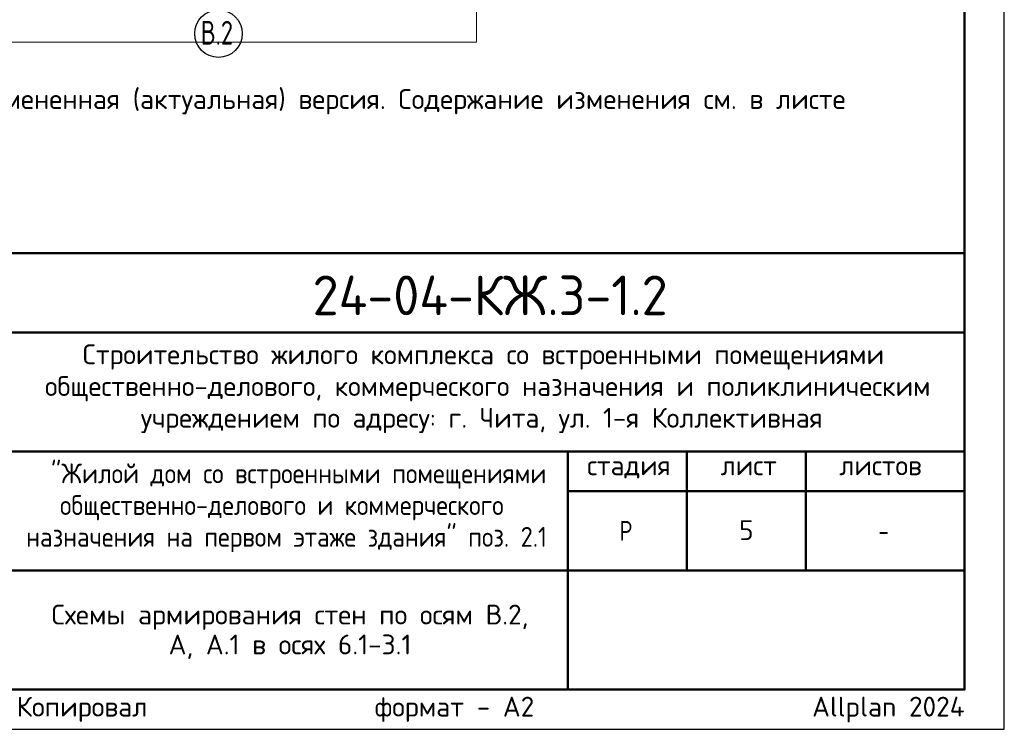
# Model space of a CAD drawing. Header units: millimetres. Extents: x 0 to 59400, y 0 to 42000.
# Tile 25 of 37: x 46994 to 59400, y 0 to 8943. Entities that reach past the tile are written whole.
import ezdxf

# ---------------------------------------------------------------- set-up
doc = ezdxf.new("R2010")
doc.units = ezdxf.units.MM
doc.linetypes.add('______5', pattern=[1100, 800, -100, 100, -100])
doc.layers.add('Standard', color=7, linetype='Continuous', lineweight=25)
doc.layers.add('Надписи', color=7, linetype='Continuous', lineweight=25)
doc.layers.add('Оси', color=7, linetype='______5')
doc.styles.add('ISOCPEUR', font='txt')

msp = doc.modelspace()

# ---------------------------------------------------------------- linework, layer by layer
at = {"layer": 'Standard', "color": 7, "linetype": 'Continuous', "lineweight": 50, "transparency": 33554687}
for p, q in [((40400, 6000), (58900, 6000)), ((46900, 5000), (58900, 5000)), ((46900, 3500), (58900, 3500)), ((53900, 2000), (53900, 3500)), ((55400, 2000), (55400, 3500)), ((56900, 2000), (56900, 3500)), ((53900, 3000), (58900, 3000)), ((46900, 2000), (58900, 2000)), ((53900, 500), (53900, 2000)), ((53900, 500), (53900, 2000))]:
    msp.add_line(p, q, dxfattribs=at)
at = {"layer": 'Standard', "color": 7, "linetype": 'Continuous', "lineweight": 25, "transparency": 33554687}
for p, q in [((58900, 500), (58900, 6000)), ((40400, 500), (58900, 500)), ((40400, 500), (58900, 500)), ((40400, 500), (58900, 500))]:
    msp.add_line(p, q, dxfattribs=at)
msp.add_lwpolyline([(0, 0), (59400, 0), (59400, 42000), (0, 42000), (0, 0)], close=True, dxfattribs=at)
at = {"layer": 'Standard', "color": 7, "linetype": 'Continuous', "lineweight": 50, "transparency": 33554687}
msp.add_lwpolyline([(2000, 41500), (58900, 41500), (58900, 500), (2000, 500), (2000, 41500)], close=True, dxfattribs=at)
at = {"layer": 'Standard', "color": 7, "linetype": 'Continuous', "lineweight": 13, "transparency": 33554687}
for points in [[(58900, 41500), (2000, 41500), (2000, 500), (58900, 500), (58900, 41500)], [(41649, 6000), (58900, 6000), (58900, 28768), (41649, 28768), (41649, 6000)], [(58900, 500), (40400, 500), (40400, 6000), (58900, 6000), (58900, 500)], [(58900, 6000), (40400, 6000), (40400, 500), (58900, 500), (58900, 6000)]]:
    msp.add_lwpolyline(points, dxfattribs=at)
at = {"layer": 'Standard', "color": 254, "linetype": 'Continuous', "lineweight": 13, "true_color": 0xc4c4ff, "transparency": 33554687}
msp.add_lwpolyline([(45952, 8662), (52749, 8662), (52749, 28768)], dxfattribs=at)
at = {"layer": 'Standard', "color": 7, "linetype": 'Continuous', "lineweight": 25, "transparency": 33554687}
msp.add_lwpolyline([(58900, 6000), (40400, 6000), (40400, 500), (58900, 500), (58900, 6000)], dxfattribs=at)
at = {"layer": 'Оси', "color": 7, "linetype": 'Continuous', "lineweight": -3, "transparency": 33554687}
msp.add_circle((49499, 8768), 300, dxfattribs=at)

# ---------------------------------------------------------------- texts
at = {"layer": 'Standard', "color": 7, "linetype": 'Continuous', "lineweight": 13, "transparency": 33554687, "insert": (40400, 8068), "char_height": 250, "width": 17066.88, "attachment_point": 1, "line_spacing_factor": 0.903614}
msp.add_mtext('\\A1;{\\fISOCPEUR|i0|b0;\\H250.000000;\\W1.000000;\\C7;В выделенной области представлена замененная (актуальная) версия. Содержание изменения см. в листе}\\P{\\fISOCPEUR|i0|b0;\\H250.000000;\\W1.000000;\\C7;разрешения на внесение изменений.}\\P', dxfattribs=at)
at = {"layer": 'Standard', "color": 7, "linetype": 'Continuous', "lineweight": 50, "transparency": 33554687, "insert": (50685, 5218), "char_height": 500, "width": 4936.77, "attachment_point": 7, "style": 'ISOCPEUR'}
msp.add_mtext('\\W0.96;24-04-КЖ.3-1.2', dxfattribs=at)
at = {"layer": 'Standard', "color": 7, "linetype": 'Continuous', "lineweight": 25, "transparency": 33554687, "char_height": 250, "attachment_point": 7, "style": 'ISOCPEUR'}
for s, insert, width in [('\\W0.99;Строительство жилого комплекса со встроенными помещениями', (47788, 4533), 10343.94), ('\\W0.99;общественно-делового, коммерческого назначения и поликлиническим', (47312, 4133), 11292.27), ('\\W0.99;учреждением по адресу: г. Чита, ул. 1-я Коллективная', (48519, 3733), 8881.18), ('\\W0.90;"Жилой дом со встроенными помещениями', (47389, 3033), 6132.5), ('\\W0.99;стадия    лист     листов', (54143, 3162), 4372.59), ('\\W0.90;общественно-делового и коммерческого', (47502, 2633), 5904.55), ('\\W0.90;назначения на первом этаже здания" поз. 2.1', (47076, 2233), 6756.08), ('\\W0.80;Р', (54550, 2375), 299.85), ('\\W0.78;-', (57812, 2375), 272.01)]:
    msp.add_mtext(s, dxfattribs=dict(at, insert=insert, width=width))
at = {"layer": 'Standard', "color": 7, "linetype": 'Continuous', "lineweight": 25, "transparency": 33554687, "insert": (50400, 1571), "char_height": 250, "width": 6079.38, "attachment_point": 2, "line_spacing_factor": 0.903614}
msp.add_mtext('\\A1;{\\fISOCPEUR|i0|b0;\\H250.000000;\\W1.000000;\\C7;Схемы армирования стен по осям В.2,}\\P{\\fISOCPEUR|i0|b0;\\H250.000000;\\W1.000000;\\C7;А, А.1 в осях 6.1-3.1}\\P', dxfattribs=at)
at = {"layer": 'Standard', "color": 8, "linetype": 'Continuous', "lineweight": 13, "transparency": 33554687, "insert": (58900, 248), "char_height": 250, "width": 11749.46, "attachment_point": 6, "style": 'ISOCPEUR'}
msp.add_mtext('\\A1;{\\fISOCPEUR|i0|b0;\\H250.000000;\\W1.000000;\\C8;Копировал                  формат - А2                      Allplan 2024}\\P', dxfattribs=at)
at = {"layer": 'Надписи', "color": 7, "linetype": 'Continuous', "lineweight": 13, "transparency": 33554687, "insert": (56150, 2510), "char_height": 250, "width": 272.22, "attachment_point": 5, "style": 'ISOCPEUR'}
msp.add_mtext('\\A1;{\\fISOCPEUR|i0|b0;\\H250.000000;\\W1.000000;\\C7;5}\\P', dxfattribs=at)
at = {"layer": 'Оси', "color": 7, "linetype": 'Continuous', "lineweight": 25, "transparency": 33554687, "insert": (49274, 8628), "char_height": 300, "width": 562.1, "attachment_point": 7, "style": 'ISOCPEUR'}
msp.add_mtext('\\W0.75;В.2', dxfattribs=at)

doc.saveas('drawing.dxf')
